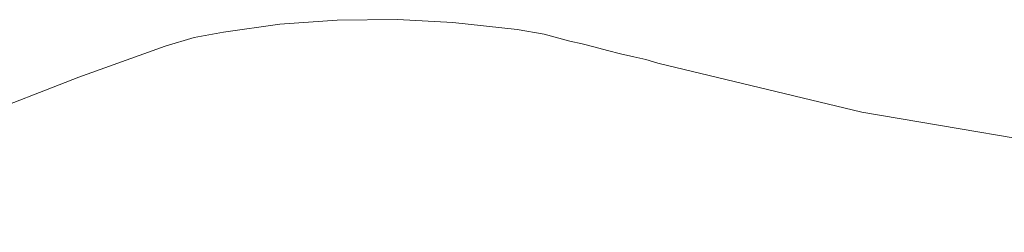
# Model space of a CAD drawing. Header units: inches. Extents: x 0 to 612, y 155 to 655.
# Tile 82 of 138: x 48.291 to 50.116, y 397.332 to 397.726. Entities that reach past the tile are written whole.
import ezdxf

# ---------------------------------------------------------------- set-up
doc = ezdxf.new("R2010")
doc.units = ezdxf.units.IN
doc.header["$MEASUREMENT"] = 0
doc.layers.add('Layer 1', color=7, linetype='Continuous')

# ---------------------------------------------------------------- blocks, each defined once
blk = doc.blocks.new('block 5559')
at = {"layer": 'Layer 1', "lineweight": 0}
for points in [[(47.3237, 397.3325)], [(47.4102, 397.3315)]]:
    blk.add_lwpolyline(points, dxfattribs=at)
blk.add_open_spline([(47.3237, 397.3325), (47.3237, 397.3325), (47.4102, 397.3315), (47.4102, 397.3315), (47.4102, 397.3315), (47.3237, 397.3325), (47.3237, 397.3325)], degree=3, knots=[0, 0, 0, 0, 1, 1, 1, 2, 2, 2, 2], dxfattribs=at)
blk = doc.blocks.new('block 5560')
at = {"layer": 'Layer 1', "lineweight": 0}
for points in [[(47.4102, 397.3315)], [(47.4956, 397.3379)]]:
    blk.add_lwpolyline(points, dxfattribs=at)
blk.add_open_spline([(47.4102, 397.3315), (47.4102, 397.3315), (47.4956, 397.3379), (47.4956, 397.3379), (47.4956, 397.3379), (47.4102, 397.3315), (47.4102, 397.3315)], degree=3, knots=[0, 0, 0, 0, 1, 1, 1, 2, 2, 2, 2], dxfattribs=at)
blk = doc.blocks.new('block 5561')
at = {"layer": 'Layer 1', "lineweight": 0}
for points in [[(47.6665, 397.3672)], [(47.4956, 397.3379)]]:
    blk.add_lwpolyline(points, dxfattribs=at)
blk.add_open_spline([(47.4956, 397.3379), (47.4956, 397.3379), (47.6665, 397.3672), (47.6665, 397.3672), (47.6665, 397.3672), (47.4956, 397.3379), (47.4956, 397.3379)], degree=3, knots=[0, 0, 0, 0, 1, 1, 1, 2, 2, 2, 2], dxfattribs=at)
blk = doc.blocks.new('block 5562')
at = {"layer": 'Layer 1', "lineweight": 0}
for points in [[(47.8677, 397.4253)], [(47.6665, 397.3672)]]:
    blk.add_lwpolyline(points, dxfattribs=at)
blk.add_open_spline([(47.6665, 397.3672), (47.6665, 397.3672), (47.8677, 397.4253), (47.8677, 397.4253), (47.8677, 397.4253), (47.6665, 397.3672), (47.6665, 397.3672)], degree=3, knots=[0, 0, 0, 0, 1, 1, 1, 2, 2, 2, 2], dxfattribs=at)
blk = doc.blocks.new('block 5563')
at = {"layer": 'Layer 1', "lineweight": 0}
for points in [[(48.0415, 397.4814)], [(47.8677, 397.4253)]]:
    blk.add_lwpolyline(points, dxfattribs=at)
blk.add_open_spline([(47.8677, 397.4253), (47.8677, 397.4253), (48.0415, 397.4814), (48.0415, 397.4814), (48.0415, 397.4814), (47.8677, 397.4253), (47.8677, 397.4253)], degree=3, knots=[0, 0, 0, 0, 1, 1, 1, 2, 2, 2, 2], dxfattribs=at)
blk = doc.blocks.new('block 5564')
at = {"layer": 'Layer 1', "lineweight": 0}
for points in [[(48.207, 397.5439)], [(48.0415, 397.4814)]]:
    blk.add_lwpolyline(points, dxfattribs=at)
blk.add_open_spline([(48.0415, 397.4814), (48.0415, 397.4814), (48.207, 397.5439), (48.207, 397.5439), (48.207, 397.5439), (48.0415, 397.4814), (48.0415, 397.4814)], degree=3, knots=[0, 0, 0, 0, 1, 1, 1, 2, 2, 2, 2], dxfattribs=at)
blk = doc.blocks.new('block 5565')
at = {"layer": 'Layer 1', "lineweight": 0}
for points in [[(48.4009, 397.6196)], [(48.207, 397.5439)]]:
    blk.add_lwpolyline(points, dxfattribs=at)
blk.add_open_spline([(48.207, 397.5439), (48.207, 397.5439), (48.4009, 397.6196), (48.4009, 397.6196), (48.4009, 397.6196), (48.207, 397.5439), (48.207, 397.5439)], degree=3, knots=[0, 0, 0, 0, 1, 1, 1, 2, 2, 2, 2], dxfattribs=at)
blk = doc.blocks.new('block 5566')
at = {"layer": 'Layer 1', "lineweight": 0}
for points in [[(48.561, 397.6768)], [(48.4009, 397.6196)]]:
    blk.add_lwpolyline(points, dxfattribs=at)
blk.add_open_spline([(48.4009, 397.6196), (48.4009, 397.6196), (48.561, 397.6768), (48.561, 397.6768), (48.561, 397.6768), (48.4009, 397.6196), (48.4009, 397.6196)], degree=3, knots=[0, 0, 0, 0, 1, 1, 1, 2, 2, 2, 2], dxfattribs=at)
blk = doc.blocks.new('block 5558')
at = {"layer": 'Layer 1'}
for name in ['block 5566', 'block 5565', 'block 5564', 'block 5563', 'block 5562', 'block 5561', 'block 5559', 'block 5560']:
    blk.add_blockref(name, (0, 0), dxfattribs=at)
blk = doc.blocks.new('block 5557')
at = {"layer": 'Layer 1'}
blk.add_blockref('block 5558', (0, 0), dxfattribs=at)
blk = doc.blocks.new('block 5569')
at = {"layer": 'Layer 1', "lineweight": 0}
for points in [[(48.561, 397.6768)], [(48.6143, 397.6929)]]:
    blk.add_lwpolyline(points, dxfattribs=at)
blk.add_open_spline([(48.561, 397.6768), (48.561, 397.6768), (48.6143, 397.6929), (48.6143, 397.6929), (48.6143, 397.6929), (48.561, 397.6768), (48.561, 397.6768)], degree=3, knots=[0, 0, 0, 0, 1, 1, 1, 2, 2, 2, 2], dxfattribs=at)
blk = doc.blocks.new('block 5570')
at = {"layer": 'Layer 1', "lineweight": 0}
for points in [[(48.6689, 397.7026)], [(48.6143, 397.6929)]]:
    blk.add_lwpolyline(points, dxfattribs=at)
blk.add_open_spline([(48.6143, 397.6929), (48.6143, 397.6929), (48.6689, 397.7026), (48.6689, 397.7026), (48.6689, 397.7026), (48.6143, 397.6929), (48.6143, 397.6929)], degree=3, knots=[0, 0, 0, 0, 1, 1, 1, 2, 2, 2, 2], dxfattribs=at)
blk = doc.blocks.new('block 5571')
at = {"layer": 'Layer 1', "lineweight": 0}
for points in [[(48.7734, 397.7178)], [(48.6689, 397.7026)]]:
    blk.add_lwpolyline(points, dxfattribs=at)
blk.add_open_spline([(48.6689, 397.7026), (48.6689, 397.7026), (48.7734, 397.7178), (48.7734, 397.7178), (48.7734, 397.7178), (48.6689, 397.7026), (48.6689, 397.7026)], degree=3, knots=[0, 0, 0, 0, 1, 1, 1, 2, 2, 2, 2], dxfattribs=at)
blk = doc.blocks.new('block 5572')
at = {"layer": 'Layer 1', "lineweight": 0}
for points in [[(48.7734, 397.7178)], [(48.8794, 397.7251)]]:
    blk.add_lwpolyline(points, dxfattribs=at)
blk.add_open_spline([(48.7734, 397.7178), (48.7734, 397.7178), (48.8794, 397.7251), (48.8794, 397.7251), (48.8794, 397.7251), (48.7734, 397.7178), (48.7734, 397.7178)], degree=3, knots=[0, 0, 0, 0, 1, 1, 1, 2, 2, 2, 2], dxfattribs=at)
blk = doc.blocks.new('block 5573')
at = {"layer": 'Layer 1', "lineweight": 0}
for points in [[(48.8794, 397.7251)], [(48.9912, 397.7261)]]:
    blk.add_lwpolyline(points, dxfattribs=at)
blk.add_open_spline([(48.8794, 397.7251), (48.8794, 397.7251), (48.9912, 397.7261), (48.9912, 397.7261), (48.9912, 397.7261), (48.8794, 397.7251), (48.8794, 397.7251)], degree=3, knots=[0, 0, 0, 0, 1, 1, 1, 2, 2, 2, 2], dxfattribs=at)
blk = doc.blocks.new('block 5574')
at = {"layer": 'Layer 1', "lineweight": 0}
for points in [[(48.9912, 397.7261)], [(49.0938, 397.7207)]]:
    blk.add_lwpolyline(points, dxfattribs=at)
blk.add_open_spline([(48.9912, 397.7261), (48.9912, 397.7261), (49.0938, 397.7207), (49.0938, 397.7207), (49.0938, 397.7207), (48.9912, 397.7261), (48.9912, 397.7261)], degree=3, knots=[0, 0, 0, 0, 1, 1, 1, 2, 2, 2, 2], dxfattribs=at)
blk = doc.blocks.new('block 5575')
at = {"layer": 'Layer 1', "lineweight": 0}
for points in [[(49.0938, 397.7207)], [(49.2134, 397.708)]]:
    blk.add_lwpolyline(points, dxfattribs=at)
blk.add_open_spline([(49.0938, 397.7207), (49.0938, 397.7207), (49.2134, 397.708), (49.2134, 397.708), (49.2134, 397.708), (49.0938, 397.7207), (49.0938, 397.7207)], degree=3, knots=[0, 0, 0, 0, 1, 1, 1, 2, 2, 2, 2], dxfattribs=at)
blk = doc.blocks.new('block 5576')
at = {"layer": 'Layer 1', "lineweight": 0}
for points in [[(49.2134, 397.708)], [(49.2632, 397.6992)]]:
    blk.add_lwpolyline(points, dxfattribs=at)
blk.add_open_spline([(49.2134, 397.708), (49.2134, 397.708), (49.2632, 397.6992), (49.2632, 397.6992), (49.2632, 397.6992), (49.2134, 397.708), (49.2134, 397.708)], degree=3, knots=[0, 0, 0, 0, 1, 1, 1, 2, 2, 2, 2], dxfattribs=at)
blk = doc.blocks.new('block 5577')
at = {"layer": 'Layer 1', "lineweight": 0}
for points in [[(49.2632, 397.6992)], [(49.311, 397.6865)]]:
    blk.add_lwpolyline(points, dxfattribs=at)
blk.add_open_spline([(49.2632, 397.6992), (49.2632, 397.6992), (49.311, 397.6865), (49.311, 397.6865), (49.311, 397.6865), (49.2632, 397.6992), (49.2632, 397.6992)], degree=3, knots=[0, 0, 0, 0, 1, 1, 1, 2, 2, 2, 2], dxfattribs=at)
blk = doc.blocks.new('block 5568')
at = {"layer": 'Layer 1'}
for name in ['block 5571', 'block 5572', 'block 5573', 'block 5574', 'block 5575', 'block 5570', 'block 5576', 'block 5577', 'block 5569']:
    blk.add_blockref(name, (0, 0), dxfattribs=at)
blk = doc.blocks.new('block 5567')
at = {"layer": 'Layer 1'}
blk.add_blockref('block 5568', (0, 0), dxfattribs=at)
blk = doc.blocks.new('block 5580')
at = {"layer": 'Layer 1', "lineweight": 0}
for points in [[(49.311, 397.6865)], [(49.3335, 397.6812)]]:
    blk.add_lwpolyline(points, dxfattribs=at)
blk.add_open_spline([(49.311, 397.6865), (49.311, 397.6865), (49.3335, 397.6812), (49.3335, 397.6812), (49.3335, 397.6812), (49.311, 397.6865), (49.311, 397.6865)], degree=3, knots=[0, 0, 0, 0, 1, 1, 1, 2, 2, 2, 2], dxfattribs=at)
blk = doc.blocks.new('block 5581')
at = {"layer": 'Layer 1', "lineweight": 0}
for points in [[(49.3335, 397.6812)], [(49.3555, 397.6758)]]:
    blk.add_lwpolyline(points, dxfattribs=at)
blk.add_open_spline([(49.3335, 397.6812), (49.3335, 397.6812), (49.3555, 397.6758), (49.3555, 397.6758), (49.3555, 397.6758), (49.3335, 397.6812), (49.3335, 397.6812)], degree=3, knots=[0, 0, 0, 0, 1, 1, 1, 2, 2, 2, 2], dxfattribs=at)
blk = doc.blocks.new('block 5582')
at = {"layer": 'Layer 1', "lineweight": 0}
for points in [[(49.3555, 397.6758)], [(49.3804, 397.6689)]]:
    blk.add_lwpolyline(points, dxfattribs=at)
blk.add_open_spline([(49.3555, 397.6758), (49.3555, 397.6758), (49.3804, 397.6689), (49.3804, 397.6689), (49.3804, 397.6689), (49.3555, 397.6758), (49.3555, 397.6758)], degree=3, knots=[0, 0, 0, 0, 1, 1, 1, 2, 2, 2, 2], dxfattribs=at)
blk = doc.blocks.new('block 5583')
at = {"layer": 'Layer 1', "lineweight": 0}
for points in [[(49.3804, 397.6689)], [(49.4048, 397.6626)]]:
    blk.add_lwpolyline(points, dxfattribs=at)
blk.add_open_spline([(49.3804, 397.6689), (49.3804, 397.6689), (49.4048, 397.6626), (49.4048, 397.6626), (49.4048, 397.6626), (49.3804, 397.6689), (49.3804, 397.6689)], degree=3, knots=[0, 0, 0, 0, 1, 1, 1, 2, 2, 2, 2], dxfattribs=at)
blk = doc.blocks.new('block 5584')
at = {"layer": 'Layer 1', "lineweight": 0}
for points in [[(49.4048, 397.6626)], [(49.4297, 397.6572)]]:
    blk.add_lwpolyline(points, dxfattribs=at)
blk.add_open_spline([(49.4048, 397.6626), (49.4048, 397.6626), (49.4297, 397.6572), (49.4297, 397.6572), (49.4297, 397.6572), (49.4048, 397.6626), (49.4048, 397.6626)], degree=3, knots=[0, 0, 0, 0, 1, 1, 1, 2, 2, 2, 2], dxfattribs=at)
blk = doc.blocks.new('block 5585')
at = {"layer": 'Layer 1', "lineweight": 0}
for points in [[(49.4297, 397.6572)], [(49.4517, 397.6519)]]:
    blk.add_lwpolyline(points, dxfattribs=at)
blk.add_open_spline([(49.4297, 397.6572), (49.4297, 397.6572), (49.4517, 397.6519), (49.4517, 397.6519), (49.4517, 397.6519), (49.4297, 397.6572), (49.4297, 397.6572)], degree=3, knots=[0, 0, 0, 0, 1, 1, 1, 2, 2, 2, 2], dxfattribs=at)
blk = doc.blocks.new('block 5586')
at = {"layer": 'Layer 1', "lineweight": 0}
for points in [[(49.4517, 397.6519)], [(49.4741, 397.6455)]]:
    blk.add_lwpolyline(points, dxfattribs=at)
blk.add_open_spline([(49.4517, 397.6519), (49.4517, 397.6519), (49.4741, 397.6455), (49.4741, 397.6455), (49.4741, 397.6455), (49.4517, 397.6519), (49.4517, 397.6519)], degree=3, knots=[0, 0, 0, 0, 1, 1, 1, 2, 2, 2, 2], dxfattribs=at)
blk = doc.blocks.new('block 5579')
at = {"layer": 'Layer 1'}
for name in ['block 5580', 'block 5581', 'block 5582', 'block 5583', 'block 5584', 'block 5585', 'block 5586']:
    blk.add_blockref(name, (0, 0), dxfattribs=at)
blk = doc.blocks.new('block 5578')
at = {"layer": 'Layer 1'}
blk.add_blockref('block 5579', (0, 0), dxfattribs=at)
blk = doc.blocks.new('block 5589')
at = {"layer": 'Layer 1', "lineweight": 0}
for points in [[(49.4741, 397.6455)], [(49.8521, 397.5547)]]:
    blk.add_lwpolyline(points, dxfattribs=at)
blk.add_open_spline([(49.4741, 397.6455), (49.4741, 397.6455), (49.8521, 397.5547), (49.8521, 397.5547), (49.8521, 397.5547), (49.4741, 397.6455), (49.4741, 397.6455)], degree=3, knots=[0, 0, 0, 0, 1, 1, 1, 2, 2, 2, 2], dxfattribs=at)
blk = doc.blocks.new('block 5590')
at = {"layer": 'Layer 1', "lineweight": 0}
for points in [[(49.8521, 397.5547)], [(50.3188, 397.4751)]]:
    blk.add_lwpolyline(points, dxfattribs=at)
blk.add_open_spline([(49.8521, 397.5547), (49.8521, 397.5547), (50.3188, 397.4751), (50.3188, 397.4751), (50.3188, 397.4751), (49.8521, 397.5547), (49.8521, 397.5547)], degree=3, knots=[0, 0, 0, 0, 1, 1, 1, 2, 2, 2, 2], dxfattribs=at)
blk = doc.blocks.new('block 5588')
at = {"layer": 'Layer 1'}
for name in ['block 5589', 'block 5590']:
    blk.add_blockref(name, (0, 0), dxfattribs=at)
blk = doc.blocks.new('block 5587')
at = {"layer": 'Layer 1'}
blk.add_blockref('block 5588', (0, 0), dxfattribs=at)
blk = doc.blocks.new('block 921')
at = {"layer": 'Layer 1'}
for name in ['block 5567', 'block 5557', 'block 5578', 'block 5587']:
    blk.add_blockref(name, (0, 0), dxfattribs=at)
blk = doc.blocks.new('block 920')
at = {"layer": 'Layer 1'}
blk.add_blockref('block 921', (0, 0), dxfattribs=at)
blk = doc.blocks.new('block 2')
at = {"layer": 'Layer 1'}
blk.add_blockref('block 920', (0, 0), dxfattribs=at)

msp = doc.modelspace()

# ---------------------------------------------------------------- block references
at = {"layer": 'Layer 1'}
msp.add_blockref('block 2', (0, 0), dxfattribs=at)

doc.saveas('drawing.dxf')
